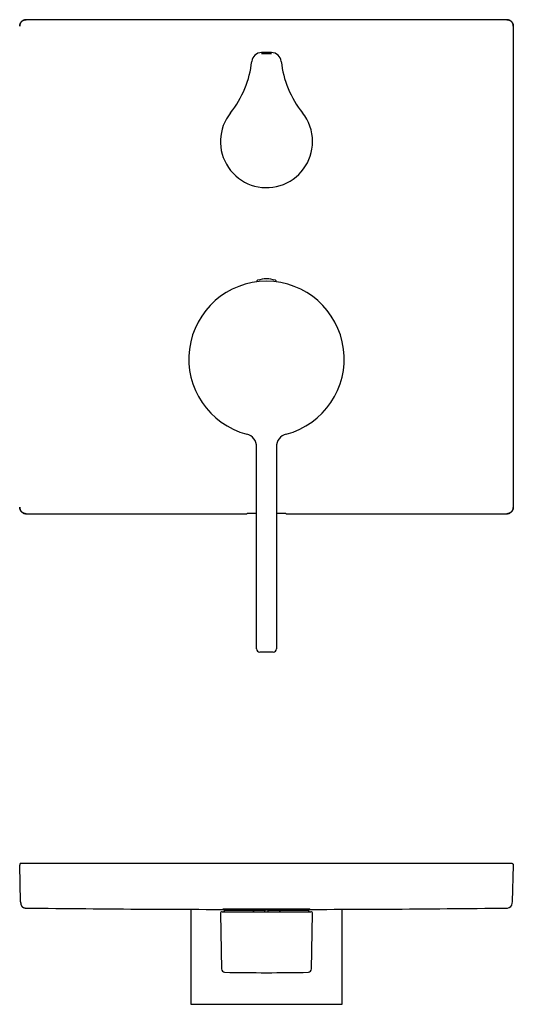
# Model space of a CAD drawing. Header units: millimetres. Extents: x 8 to 533, y 12 to 619.
# Tile 4 of 5: x 205 to 355, y 320 to 619. Entities that reach past the tile are written whole.
import ezdxf

# ---------------------------------------------------------------- set-up
doc = ezdxf.new("R2010")
doc.units = ezdxf.units.MM

msp = doc.modelspace()

# ---------------------------------------------------------------- linework, layer by layer
at = {"color": 7, "linetype": 'Continuous', "lineweight": 30}
for p, q in [((353.15, 619), (207.17, 619)), ((355.15, 471.02), (355.15, 617)), ((281.66, 609), (278.66, 609)), ((277.16, 428.01), (277.16, 489.31)), ((283.16, 489.31), (283.16, 428.01)), ((207.17, 469.02), (274.19, 469.02)), ((274.19, 469.03), (274.24, 469.05)), ((274.19, 469.03), (274.19, 469.03)), ((277.16, 469.08), (275.24, 469.08)), ((285.08, 469.08), (283.16, 469.08)), ((286.13, 469.03), (286.08, 469.05)), ((286.13, 469.03), (286.13, 469.03)), ((286.13, 469.02), (353.15, 469.02)), ((282.16, 427.01), (278.16, 427.01)), ((205.17, 362.41), (205.17, 362.4)), ((205.47, 351.21), (205.17, 362.4)), ((205.17, 362.4), (205.18, 362.4)), ((205.67, 362.91), (207.17, 362.91)), ((207.17, 362.91), (353.15, 362.91)), ((353.15, 362.91), (354.65, 362.91)), ((354.85, 351.21), (355.15, 362.4)), ((355.15, 362.4), (355.15, 362.41)), ((205.47, 351.21), (205.48, 350.79)), ((354.84, 350.79), (354.85, 351.21)), ((206.96, 349.33), (206.96, 349.33)), ((257.16, 348.95), (257.16, 320.11)), ((266.17, 347.7), (266.46, 330.83)), ((266.67, 348.21), (269.64, 348.21)), ((267.31, 348.51), (267.31, 348.41)), ((267.51, 348.71), (276.16, 348.71)), ((269.64, 348.21), (276.18, 348.21)), ((276.16, 348.71), (279.47, 348.71)), ((276.16, 348.41), (276.16, 348.51)), ((276.18, 348.21), (278.66, 348.21)), ((278.66, 348.21), (281.66, 348.21)), ((279.65, 348.21), (279.66, 348.52)), ((280.44, 348.71), (279.88, 348.71)), ((280.67, 348.21), (280.66, 348.52)), ((280.85, 348.71), (284.16, 348.71)), ((281.66, 348.21), (284.14, 348.21)), ((284.14, 348.21), (290.68, 348.21)), ((284.16, 348.71), (292.81, 348.71)), ((284.16, 348.51), (284.16, 348.41)), ((290.68, 348.21), (293.65, 348.21)), ((293.01, 348.41), (293.01, 348.51)), ((293.86, 330.83), (294.15, 347.7)), ((303.16, 320.11), (303.16, 348.95)), ((257.16, 320.11), (303.16, 320.11))]:
    msp.add_line(p, q, dxfattribs=at)
at = {"color": 7, "linetype": 'Continuous', "lineweight": 30, "flags": 128}
msp.add_lwpolyline([(278.66, 608.72), (279.03, 608.72), (279.41, 608.72), (279.78, 608.72), (280.16, 608.72), (280.53, 608.72), (280.91, 608.72), (281.28, 608.72), (281.66, 608.72)], dxfattribs=at)
at = {"color": 7, "linetype": 'Continuous', "lineweight": 30}
for centre, radius, start, end in [((278.66, 606.01), 2.99, 90, 173.8272), ((281.66, 606.01), 2.99, 6.1728, 90), ((245.85, 609.56), 30.01, 321.237, 353.8272), ((314.47, 609.56), 30.01, 186.1728, 218.763), ((280.16, 582.01), 13.99, 141.237, 0), ((280.16, 582.01), 13.99, 0, 38.763), ((280.16, 516.01), 23.6, 284.6921, 255.308), ((277.55, 539.61), 0.3, 107.4416, 215.2286), ((280.16, 531.31), 9, 72.5584, 107.4416), ((282.77, 539.61), 0.3, 324.7714, 72.5584), ((273.16, 489.31), 4, 0, 75.3077), ((287.16, 489.31), 4, 104.6918, 180), ((278.16, 428.01), 1, 180, 270), ((282.16, 428.01), 1, 270, 0), ((353.34, 350.83), 1.5, 270.6553, 358.5), ((280.16, 6748.91), 6400, 269.344663, 270), ((266.67, 347.71), 0.5, 90, 181), ((267.11, 348.41), 0.2, 270, 0), ((267.51, 348.51), 0.2, 90, 180), ((280.16, 6748.91), 6400, 270, 270.655337), ((292.81, 348.51), 0.2, 0, 90), ((293.21, 348.41), 0.2, 180, 270), ((293.65, 347.71), 0.5, 359, 90), ((267.46, 330.85), 1, 181, 268.7854), ((280.16, 929.71), 600, 268.78558, 270), ((280.16, 929.71), 600, 270, 271.21441), ((292.86, 330.85), 1, 271.2146, 359)]:
    msp.add_arc(centre, radius, start, end, dxfattribs=at)
for centre, start_param, end_param in [((275.24, 469.05), 1.570796, 3.089233), ((285.08, 469.05), 0.05236, 1.570796)]:
    msp.add_ellipse(centre, major_axis=(1, 0), ratio=0.026186, start_param=start_param, end_param=end_param, dxfattribs=at)
for points, knots in [([(207.17, 619), (207.12, 619), (207.02, 618.99), (206.86, 618.98), (206.7, 618.95), (206.55, 618.9), (206.41, 618.85), (206.26, 618.78), (206.13, 618.71), (206, 618.62), (205.87, 618.52), (205.76, 618.41), (205.65, 618.3), (205.55, 618.17), (205.47, 618.04), (205.39, 617.91), (205.32, 617.76), (205.27, 617.62), (205.23, 617.47), (205.2, 617.31), (205.18, 617.16), (205.17, 617.05), (205.17, 617)], [0, 0, 0, 0, 0.049994, 0.099987, 0.14998, 0.199973, 0.249967, 0.299965, 0.349968, 0.399974, 0.449984, 0.499996, 0.550007, 0.600017, 0.650024, 0.700027, 0.750026, 0.800022, 0.850016, 0.90001, 0.950004, 1, 1, 1, 1]), ([(205.17, 617), (205.17, 617.05), (205.18, 617.16), (205.2, 617.31), (205.23, 617.47), (205.27, 617.62), (205.32, 617.76), (205.39, 617.91), (205.47, 618.04), (205.55, 618.18), (205.65, 618.3), (205.76, 618.41), (205.87, 618.52), (206, 618.62), (206.13, 618.71), (206.26, 618.78), (206.41, 618.85), (206.55, 618.9), (206.7, 618.94), (206.86, 618.98), (207.02, 618.99), (207.12, 619), (207.17, 619)], [0, 0, 0, 0, 0.050005, 0.100009, 0.150011, 0.200012, 0.250012, 0.300011, 0.350009, 0.400006, 0.450003, 0.5, 0.549997, 0.599994, 0.649991, 0.699989, 0.749988, 0.799988, 0.849989, 0.899991, 0.949994, 1, 1, 1, 1]), ([(355.15, 617), (355.14, 617.05), (355.14, 617.16), (355.12, 617.31), (355.09, 617.47), (355.05, 617.62), (355, 617.76), (354.93, 617.91), (354.85, 618.04), (354.77, 618.17), (354.67, 618.3), (354.56, 618.41), (354.45, 618.52), (354.32, 618.62), (354.19, 618.71), (354.06, 618.78), (353.91, 618.85), (353.77, 618.9), (353.61, 618.95), (353.46, 618.98), (353.3, 618.99), (353.2, 619), (353.15, 619)], [0, 0, 0, 0, 0.049994, 0.099987, 0.14998, 0.199973, 0.249967, 0.299965, 0.349968, 0.399974, 0.449984, 0.499996, 0.550007, 0.600017, 0.650024, 0.700027, 0.750026, 0.800022, 0.850016, 0.90001, 0.950004, 1, 1, 1, 1]), ([(353.15, 619), (353.2, 619), (353.3, 618.99), (353.46, 618.98), (353.61, 618.94), (353.77, 618.9), (353.91, 618.85), (354.06, 618.78), (354.19, 618.71), (354.32, 618.62), (354.45, 618.52), (354.56, 618.41), (354.67, 618.3), (354.77, 618.18), (354.85, 618.04), (354.93, 617.91), (355, 617.76), (355.05, 617.62), (355.09, 617.47), (355.12, 617.31), (355.14, 617.16), (355.14, 617.05), (355.15, 617)], [0, 0, 0, 0, 0.050005, 0.100009, 0.150011, 0.200012, 0.250012, 0.300011, 0.350009, 0.400006, 0.450003, 0.5, 0.549997, 0.599994, 0.649991, 0.699989, 0.749988, 0.799988, 0.849989, 0.899991, 0.949994, 1, 1, 1, 1]), ([(205.17, 471.02), (205.17, 470.97), (205.18, 470.87), (205.2, 470.71), (205.23, 470.56), (205.27, 470.41), (205.32, 470.26), (205.39, 470.12), (205.47, 469.98), (205.55, 469.85), (205.65, 469.72), (205.76, 469.61), (205.87, 469.5), (206, 469.41), (206.13, 469.32), (206.26, 469.24), (206.41, 469.18), (206.55, 469.12), (206.7, 469.08), (206.86, 469.05), (207.02, 469.03), (207.12, 469.03), (207.17, 469.02)], [0, 0, 0, 0, 0.049994, 0.099987, 0.14998, 0.199973, 0.249967, 0.299965, 0.349968, 0.399974, 0.449984, 0.499996, 0.550007, 0.600017, 0.650024, 0.700027, 0.750026, 0.800022, 0.850016, 0.90001, 0.950004, 1, 1, 1, 1]), ([(207.17, 469.03), (207.12, 469.03), (207.02, 469.03), (206.86, 469.05), (206.7, 469.08), (206.55, 469.12), (206.41, 469.18), (206.26, 469.24), (206.13, 469.32), (206, 469.41), (205.87, 469.5), (205.76, 469.61), (205.65, 469.72), (205.55, 469.85), (205.47, 469.98), (205.39, 470.12), (205.32, 470.26), (205.27, 470.41), (205.23, 470.56), (205.2, 470.71), (205.18, 470.87), (205.17, 470.97), (205.17, 471.02)], [0, 0, 0, 0, 0.050005, 0.100009, 0.150011, 0.200012, 0.250012, 0.300011, 0.350009, 0.400006, 0.450003, 0.5, 0.549997, 0.599994, 0.649991, 0.699989, 0.749988, 0.799988, 0.849989, 0.899991, 0.949994, 1, 1, 1, 1]), ([(353.15, 469.02), (353.2, 469.03), (353.3, 469.03), (353.46, 469.05), (353.61, 469.08), (353.77, 469.12), (353.91, 469.18), (354.06, 469.24), (354.19, 469.32), (354.32, 469.41), (354.45, 469.5), (354.56, 469.61), (354.67, 469.72), (354.77, 469.85), (354.85, 469.98), (354.93, 470.12), (355, 470.26), (355.05, 470.41), (355.09, 470.56), (355.12, 470.71), (355.14, 470.87), (355.14, 470.97), (355.15, 471.02)], [0, 0, 0, 0, 0.049994, 0.099987, 0.14998, 0.199973, 0.249967, 0.299965, 0.349968, 0.399974, 0.449984, 0.499996, 0.550007, 0.600017, 0.650024, 0.700027, 0.750026, 0.800022, 0.850016, 0.90001, 0.950004, 1, 1, 1, 1]), ([(355.15, 471.02), (355.14, 470.97), (355.14, 470.87), (355.12, 470.71), (355.09, 470.56), (355.05, 470.41), (355, 470.26), (354.93, 470.12), (354.85, 469.98), (354.77, 469.85), (354.67, 469.72), (354.56, 469.61), (354.45, 469.5), (354.32, 469.41), (354.19, 469.32), (354.06, 469.24), (353.91, 469.18), (353.77, 469.12), (353.61, 469.08), (353.46, 469.05), (353.3, 469.03), (353.2, 469.03), (353.15, 469.03)], [0, 0, 0, 0, 0.050005, 0.100009, 0.150011, 0.200012, 0.250012, 0.300011, 0.350009, 0.400006, 0.450003, 0.5, 0.549997, 0.599994, 0.649991, 0.699989, 0.749988, 0.799988, 0.849989, 0.899991, 0.949994, 1, 1, 1, 1]), ([(205.67, 362.91), (205.65, 362.91), (205.61, 362.91), (205.54, 362.9), (205.48, 362.87), (205.42, 362.84), (205.36, 362.81), (205.31, 362.76), (205.27, 362.71), (205.23, 362.66), (205.21, 362.6), (205.19, 362.53), (205.17, 362.47), (205.17, 362.43), (205.17, 362.41)], [0, 0, 0, 0, 0.084655, 0.169309, 0.253964, 0.338618, 0.423273, 0.507927, 0.592582, 0.677236, 0.761891, 0.846545, 0.9312, 1, 1, 1, 1]), ([(205.47, 351.19), (205.47, 351.18), (205.47, 351.18), (205.47, 351.17), (205.47, 351.17), (205.47, 351.16), (205.47, 351.16), (205.47, 351.15), (205.47, 351.14), (205.47, 351.14), (205.47, 351.13), (205.47, 351.12), (205.47, 351.12), (205.47, 351.11), (205.47, 351.11), (205.47, 351.1), (205.47, 351.1), (205.47, 351.09), (205.47, 351.09), (205.47, 351.08), (205.47, 351.08), (205.47, 351.07), (205.47, 351.07), (205.47, 351.06), (205.47, 351.06), (205.47, 351.05), (205.47, 351.05), (205.47, 351.05), (205.47, 351.04), (205.47, 351.04), (205.47, 351.03), (205.47, 351.03), (205.47, 351.03), (205.47, 351.02), (205.47, 351.02), (205.47, 351.01), (205.47, 351.01), (205.47, 351.01), (205.47, 351.01), (205.47, 351), (205.47, 351), (205.47, 351), (205.47, 350.99), (205.47, 350.99), (205.47, 350.99), (205.47, 350.98), (205.47, 350.98), (205.47, 350.98), (205.47, 350.98), (205.47, 350.97), (205.47, 350.97), (205.47, 350.97), (205.47, 350.97), (205.47, 350.96), (205.47, 350.96), (205.47, 350.96), (205.47, 350.95), (205.47, 350.94), (205.47, 350.93), (205.47, 350.92), (205.47, 350.92), (205.47, 350.91), (205.47, 350.91), (205.47, 350.9), (205.47, 350.9), (205.47, 350.9), (205.47, 350.89), (205.47, 350.89), (205.47, 350.88), (205.47, 350.88), (205.47, 350.88), (205.47, 350.87), (205.47, 350.87), (205.47, 350.87), (205.47, 350.86), (205.47, 350.86), (205.47, 350.86), (205.47, 350.86), (205.47, 350.86), (205.47, 350.85), (205.47, 350.85), (205.47, 350.85), (205.48, 350.85), (205.48, 350.85), (205.48, 350.85), (205.48, 350.85), (205.48, 350.85), (205.48, 350.84), (205.48, 350.84), (205.48, 350.84), (205.48, 350.84), (205.48, 350.84), (205.48, 350.84), (205.48, 350.83), (205.48, 350.83), (205.48, 350.83), (205.48, 350.83), (205.48, 350.83), (205.48, 350.83), (205.48, 350.82), (205.48, 350.82), (205.48, 350.82), (205.48, 350.82), (205.48, 350.81), (205.48, 350.81), (205.48, 350.81), (205.48, 350.81), (205.48, 350.81), (205.48, 350.8), (205.48, 350.8), (205.48, 350.8), (205.48, 350.8), (205.48, 350.8), (205.48, 350.79), (205.48, 350.79), (205.48, 350.79), (205.48, 350.79), (205.48, 350.78), (205.48, 350.78), (205.48, 350.78), (205.48, 350.78), (205.48, 350.78), (205.48, 350.77), (205.48, 350.77), (205.48, 350.77), (205.48, 350.77), (205.48, 350.77), (205.48, 350.76), (205.48, 350.76), (205.48, 350.76), (205.48, 350.76), (205.48, 350.76), (205.48, 350.76), (205.48, 350.76), (205.48, 350.76), (205.48, 350.76), (205.48, 350.76), (205.48, 350.76)], [0, 0, 0, 0, 0.007739, 0.015351, 0.02284, 0.030208, 0.037457, 0.044589, 0.052847, 0.060949, 0.068898, 0.076697, 0.084505, 0.092162, 0.099673, 0.10704, 0.114265, 0.121353, 0.128304, 0.135122, 0.141809, 0.148368, 0.154801, 0.161109, 0.167295, 0.173361, 0.179898, 0.186295, 0.192554, 0.198677, 0.204667, 0.210877, 0.216942, 0.222865, 0.228648, 0.234292, 0.239801, 0.244873, 0.249827, 0.254666, 0.25939, 0.264002, 0.269018, 0.273898, 0.278642, 0.283254, 0.287734, 0.292084, 0.296306, 0.300401, 0.305188, 0.309899, 0.314619, 0.319346, 0.324082, 0.328825, 0.35129, 0.371483, 0.391794, 0.400897, 0.410022, 0.419167, 0.428333, 0.437497, 0.446535, 0.455433, 0.464192, 0.47239, 0.480469, 0.48843, 0.496277, 0.504011, 0.511635, 0.520481, 0.52918, 0.537735, 0.54615, 0.548813, 0.55152, 0.554344, 0.557284, 0.560339, 0.563509, 0.566792, 0.570534, 0.574413, 0.578425, 0.582572, 0.58685, 0.59126, 0.5958, 0.600469, 0.605266, 0.61019, 0.615148, 0.620226, 0.625423, 0.630738, 0.637148, 0.64372, 0.65045, 0.657337, 0.66438, 0.671577, 0.678926, 0.685795, 0.69279, 0.69991, 0.707154, 0.71452, 0.722008, 0.731154, 0.740473, 0.749963, 0.759624, 0.769454, 0.779273, 0.789254, 0.799396, 0.809699, 0.820355, 0.831177, 0.842166, 0.853322, 0.864646, 0.875931, 0.887381, 0.898995, 0.910777, 0.921439, 0.932237, 0.943172, 0.954248, 0.965466, 0.976829, 0.988339, 1, 1, 1, 1]), ([(205.48, 350.76), (205.48, 350.73), (205.48, 350.69), (205.49, 350.64), (205.5, 350.59), (205.5, 350.55), (205.51, 350.52), (205.52, 350.47), (205.54, 350.4), (205.57, 350.31), (205.61, 350.2), (205.68, 350.08), (205.73, 349.99), (205.78, 349.92), (205.82, 349.88), (205.86, 349.82), (205.91, 349.77), (205.97, 349.71), (206.04, 349.66), (206.12, 349.6), (206.2, 349.55), (206.28, 349.5), (206.37, 349.46), (206.47, 349.42), (206.56, 349.39), (206.66, 349.36), (206.75, 349.35), (206.85, 349.33), (206.92, 349.33), (206.96, 349.33)], [0, 0, 0, 0, 0.0286335, 0.0533737, 0.0742068, 0.0911241, 0.1056899, 0.1205802, 0.1571345, 0.1957306, 0.2557181, 0.314688, 0.3726127, 0.397126, 0.423306, 0.4528433, 0.4857383, 0.5219934, 0.5616128, 0.6046029, 0.6449923, 0.6879738, 0.7335508, 0.7817223, 0.8221257, 0.8641753, 0.9078552, 0.9531413, 1, 1, 1, 1]), ([(293.31, 349.04), (293.31, 349.04), (293.31, 349.04), (293.3, 349.04), (293.28, 349.04), (293.25, 349.05), (293.22, 349.05), (293.18, 349.05), (293.13, 349.05), (293.08, 349.05), (293.01, 349.06), (292.94, 349.06), (292.86, 349.06), (292.77, 349.06), (292.68, 349.06), (292.57, 349.06), (292.47, 349.07), (292.36, 349.07), (292.24, 349.07), (292.11, 349.07), (291.97, 349.07), (291.83, 349.07), (291.68, 349.08), (291.53, 349.08), (291.37, 349.08), (291.2, 349.08), (291.02, 349.08), (290.83, 349.08), (290.63, 349.09), (290.43, 349.09), (290.24, 349.09), (290.04, 349.09), (289.83, 349.09), (289.62, 349.09), (289.39, 349.09), (289.16, 349.1), (288.93, 349.1), (288.7, 349.1), (288.46, 349.1), (288.21, 349.1), (287.95, 349.1), (287.68, 349.1), (287.41, 349.1), (287.12, 349.11), (286.82, 349.11), (286.51, 349.11), (286.19, 349.11), (285.86, 349.11), (285.52, 349.11), (285.19, 349.11), (284.84, 349.11), (284.5, 349.11), (284.14, 349.11), (283.78, 349.11), (283.41, 349.11), (283.05, 349.12), (282.69, 349.12), (282.34, 349.12), (281.98, 349.12), (281.61, 349.12), (281.25, 349.12), (280.88, 349.12), (280.51, 349.12), (280.14, 349.12), (279.77, 349.12), (279.39, 349.12), (279.01, 349.12), (278.64, 349.12), (278.28, 349.12), (277.92, 349.12), (277.56, 349.12), (277.2, 349.12), (276.85, 349.11), (276.49, 349.11), (276.14, 349.11), (275.79, 349.11), (275.44, 349.11), (275.09, 349.11), (274.74, 349.11), (274.4, 349.11), (274.08, 349.11), (273.76, 349.11), (273.44, 349.11), (273.13, 349.1), (272.82, 349.1), (272.52, 349.1), (272.22, 349.1), (271.93, 349.1), (271.64, 349.1), (271.36, 349.1), (271.08, 349.1), (270.81, 349.09), (270.56, 349.09), (270.31, 349.09), (270.08, 349.09), (269.85, 349.09), (269.62, 349.09), (269.41, 349.08), (269.2, 349.08), (269, 349.08), (268.8, 349.08), (268.62, 349.08), (268.44, 349.07), (268.28, 349.07), (268.12, 349.07), (267.98, 349.07), (267.85, 349.07), (267.73, 349.06), (267.61, 349.06), (267.51, 349.06), (267.41, 349.06), (267.32, 349.06), (267.25, 349.05), (267.18, 349.05), (267.13, 349.05), (267.08, 349.05), (267.05, 349.05), (267.03, 349.04), (267.01, 349.04), (267.01, 349.04), (267.01, 349.04), (267.02, 349.04), (267.04, 349.03), (267.07, 349.03), (267.1, 349.03), (267.14, 349.03), (267.19, 349.03), (267.24, 349.02), (267.31, 349.02), (267.38, 349.02), (267.46, 349.02), (267.55, 349.02), (267.64, 349.01), (267.75, 349.01), (267.85, 349.01), (267.96, 349.01), (268.08, 349.01), (268.21, 349.01), (268.35, 349), (268.49, 349), (268.64, 349), (268.79, 349), (268.95, 349), (269.12, 349), (269.3, 348.99), (269.49, 348.99), (269.69, 348.99), (269.88, 348.99), (270.08, 348.99), (270.28, 348.99), (270.48, 348.99), (270.7, 348.98), (270.92, 348.98), (271.15, 348.98), (271.39, 348.98), (271.62, 348.98), (271.86, 348.98), (272.11, 348.98), (272.36, 348.98), (272.63, 348.97), (272.91, 348.97), (273.2, 348.97), (273.5, 348.97), (273.81, 348.97), (274.13, 348.97), (274.46, 348.97), (274.79, 348.97), (275.13, 348.97), (275.47, 348.97), (275.82, 348.97), (276.18, 348.96), (276.54, 348.96), (276.9, 348.96), (277.27, 348.96), (277.63, 348.96), (277.98, 348.96), (278.34, 348.96), (278.71, 348.96), (279.07, 348.96), (279.44, 348.96), (279.81, 348.96), (280.18, 348.96), (280.55, 348.96), (280.93, 348.96), (281.31, 348.96), (281.68, 348.96), (282.04, 348.96), (282.4, 348.96), (282.76, 348.96), (283.11, 348.96), (283.47, 348.96), (283.83, 348.96), (284.18, 348.96), (284.53, 348.97), (284.88, 348.97), (285.23, 348.97), (285.58, 348.97), (285.92, 348.97), (286.24, 348.97), (286.56, 348.97), (286.88, 348.97), (287.19, 348.97), (287.5, 348.97), (287.8, 348.98), (288.1, 348.98), (288.39, 348.98), (288.68, 348.98), (288.96, 348.98), (289.24, 348.98), (289.51, 348.98), (289.76, 348.99), (290, 348.99), (290.24, 348.99), (290.47, 348.99), (290.7, 348.99), (290.91, 348.99), (291.12, 349), (291.32, 349), (291.51, 349), (291.7, 349), (291.88, 349), (292.04, 349.01), (292.19, 349.01), (292.34, 349.01), (292.47, 349.01), (292.59, 349.01), (292.71, 349.02), (292.81, 349.02), (292.91, 349.02), (292.99, 349.02), (293.07, 349.02), (293.14, 349.03), (293.19, 349.03), (293.24, 349.03), (293.27, 349.03), (293.29, 349.03), (293.31, 349.04), (293.31, 349.04), (293.31, 349.04)], [0, 0, 0, 0, 0.0036624, 0.0073253, 0.0109877, 0.0148467, 0.0187067, 0.0225668, 0.0264257, 0.0301575, 0.0338898, 0.0376215, 0.0416394, 0.0456585, 0.0496776, 0.0536955, 0.0573579, 0.0610208, 0.0646832, 0.0685421, 0.0724022, 0.0762623, 0.0801212, 0.083853, 0.0875852, 0.091317, 0.0953348, 0.099354, 0.1033731, 0.1073909, 0.1110533, 0.1147162, 0.1183786, 0.1222375, 0.1260975, 0.1299576, 0.1338165, 0.1375482, 0.1412804, 0.1450122, 0.14903, 0.1530491, 0.1570682, 0.161086, 0.1654674, 0.1698496, 0.174231, 0.1786782, 0.1831279, 0.1875786, 0.1920283, 0.1964755, 0.2010506, 0.2056276, 0.2102046, 0.2147796, 0.219161, 0.2235431, 0.2279245, 0.2323715, 0.2368212, 0.2412718, 0.2457215, 0.2501686, 0.2547436, 0.2593205, 0.2638974, 0.2684725, 0.2728537, 0.2772359, 0.2816172, 0.2860642, 0.2905139, 0.2949644, 0.2994141, 0.3038612, 0.3084361, 0.313013, 0.3175899, 0.3221648, 0.3265462, 0.3309283, 0.3353096, 0.3397567, 0.3442064, 0.3486569, 0.3531066, 0.3575537, 0.3621287, 0.3667056, 0.3712824, 0.3758574, 0.3802388, 0.384621, 0.3890024, 0.3934495, 0.3978992, 0.4023499, 0.4067996, 0.4112467, 0.4158218, 0.4203987, 0.4249757, 0.4295507, 0.4339322, 0.4383144, 0.4426959, 0.4471431, 0.4515929, 0.4560436, 0.4604934, 0.4649406, 0.4695158, 0.4740928, 0.4786698, 0.4832449, 0.487433, 0.4916225, 0.495812, 0.5, 0.5036624, 0.5073253, 0.5109877, 0.5148467, 0.5187067, 0.5225668, 0.5264257, 0.5301575, 0.5338898, 0.5376215, 0.5416394, 0.5456585, 0.5496776, 0.5536955, 0.5573579, 0.5610208, 0.5646832, 0.5685421, 0.5724022, 0.5762623, 0.5801212, 0.583853, 0.5875852, 0.591317, 0.5953348, 0.599354, 0.6033731, 0.6073909, 0.6110533, 0.6147162, 0.6183786, 0.6222375, 0.6260975, 0.6299576, 0.6338165, 0.6375482, 0.6412804, 0.6450122, 0.64903, 0.6530491, 0.6570682, 0.661086, 0.6654674, 0.6698496, 0.674231, 0.6786782, 0.6831279, 0.6875786, 0.6920283, 0.6964755, 0.7010506, 0.7056276, 0.7102046, 0.7147796, 0.719161, 0.7235431, 0.7279245, 0.7323715, 0.7368212, 0.7412718, 0.7457215, 0.7501686, 0.7547436, 0.7593205, 0.7638974, 0.7684725, 0.7728537, 0.7772359, 0.7816172, 0.7860642, 0.7905139, 0.7949644, 0.7994141, 0.8038612, 0.8084361, 0.813013, 0.8175899, 0.8221648, 0.8265462, 0.8309283, 0.8353096, 0.8397567, 0.8442064, 0.8486569, 0.8531066, 0.8575537, 0.8621287, 0.8667056, 0.8712824, 0.8758574, 0.8802388, 0.884621, 0.8890024, 0.8934495, 0.8978992, 0.9023499, 0.9067996, 0.9112467, 0.9158218, 0.9203987, 0.9249757, 0.9295507, 0.9339322, 0.9383144, 0.9426959, 0.9471431, 0.9515929, 0.9560436, 0.9604934, 0.9649406, 0.9695158, 0.9740928, 0.9786698, 0.9832449, 0.987433, 0.9916225, 0.995812, 1, 1, 1, 1]), ([(276.16, 348.51), (276.16, 348.53), (276.16, 348.55), (276.16, 348.59), (276.16, 348.62), (276.16, 348.63), (276.16, 348.64), (276.16, 348.65), (276.16, 348.66), (276.16, 348.68), (276.16, 348.7), (276.16, 348.71), (276.16, 348.71), (276.16, 348.71), (276.16, 348.71)], [0, 0, 0, 0, 0.118947, 0.241602, 0.368404, 0.400854, 0.433595, 0.466632, 0.49997, 0.596817, 0.712382, 0.846697, 0.920996, 1, 1, 1, 1]), ([(276.16, 348.41), (276.16, 348.4), (276.16, 348.38), (276.16, 348.35), (276.16, 348.33), (276.16, 348.3), (276.16, 348.28), (276.16, 348.26), (276.16, 348.24), (276.16, 348.23), (276.16, 348.21), (276.16, 348.21), (276.16, 348.21)], [0, 0, 0, 0, 0.124049, 0.186567, 0.250267, 0.373129, 0.435937, 0.500452, 0.623245, 0.750054, 0.874201, 1, 1, 1, 1]), ([(279.47, 348.71), (279.49, 348.71), (279.53, 348.71), (279.59, 348.71), (279.65, 348.71), (279.7, 348.71), (279.75, 348.71), (279.79, 348.71), (279.83, 348.71), (279.86, 348.71), (279.87, 348.71), (279.88, 348.71)], [0, 0, 0, 0, 0.111907, 0.223995, 0.335737, 0.447898, 0.559615, 0.669742, 0.779621, 0.889832, 1, 1, 1, 1]), ([(279.88, 348.71), (279.86, 348.71), (279.84, 348.71), (279.8, 348.7), (279.76, 348.68), (279.73, 348.66), (279.7, 348.63), (279.68, 348.6), (279.66, 348.56), (279.66, 348.53), (279.66, 348.52)], [0, 0, 0, 0, 0.125659, 0.248157, 0.371511, 0.499658, 0.624995, 0.749159, 0.876059, 1, 1, 1, 1]), ([(280.66, 348.52), (280.66, 348.53), (280.66, 348.56), (280.65, 348.59), (280.63, 348.62), (280.61, 348.64), (280.59, 348.66), (280.56, 348.68), (280.52, 348.7), (280.48, 348.71), (280.46, 348.71), (280.44, 348.71)], [0, 0, 0, 0, 0.120615, 0.240079, 0.322292, 0.408493, 0.500166, 0.627335, 0.75031, 0.873169, 1, 1, 1, 1]), ([(280.44, 348.71), (280.45, 348.71), (280.46, 348.71), (280.49, 348.71), (280.53, 348.71), (280.58, 348.71), (280.62, 348.71), (280.68, 348.71), (280.73, 348.71), (280.79, 348.71), (280.83, 348.71), (280.85, 348.71)], [0, 0, 0, 0, 0.112172, 0.224365, 0.336257, 0.44836, 0.560091, 0.670257, 0.77999, 0.890093, 1, 1, 1, 1]), ([(284.16, 348.71), (284.16, 348.71), (284.16, 348.71), (284.16, 348.71), (284.16, 348.7), (284.16, 348.69), (284.16, 348.68), (284.16, 348.67), (284.16, 348.66), (284.16, 348.65), (284.16, 348.63), (284.16, 348.59), (284.16, 348.55), (284.16, 348.53), (284.16, 348.51)], [0, 0, 0, 0, 0.07884, 0.153022, 0.287247, 0.335795, 0.381364, 0.42396, 0.463585, 0.500247, 0.631434, 0.758185, 0.880894, 1, 1, 1, 1]), ([(284.16, 348.21), (284.16, 348.21), (284.16, 348.21), (284.16, 348.23), (284.16, 348.24), (284.16, 348.27), (284.16, 348.3), (284.16, 348.33), (284.16, 348.37), (284.16, 348.4), (284.16, 348.41)], [0, 0, 0, 0, 0.124241, 0.249941, 0.373607, 0.499623, 0.623954, 0.74999, 0.874737, 1, 1, 1, 1])]:
    msp.add_open_spline(points, degree=3, knots=knots, dxfattribs=at)
msp.add_open_spline([(354.65, 362.91), (354.71, 362.9), (354.85, 362.89), (355.01, 362.77), (355.13, 362.6), (355.14, 362.47), (355.15, 362.4)], degree=3, dxfattribs=at)

doc.saveas('drawing.dxf')
